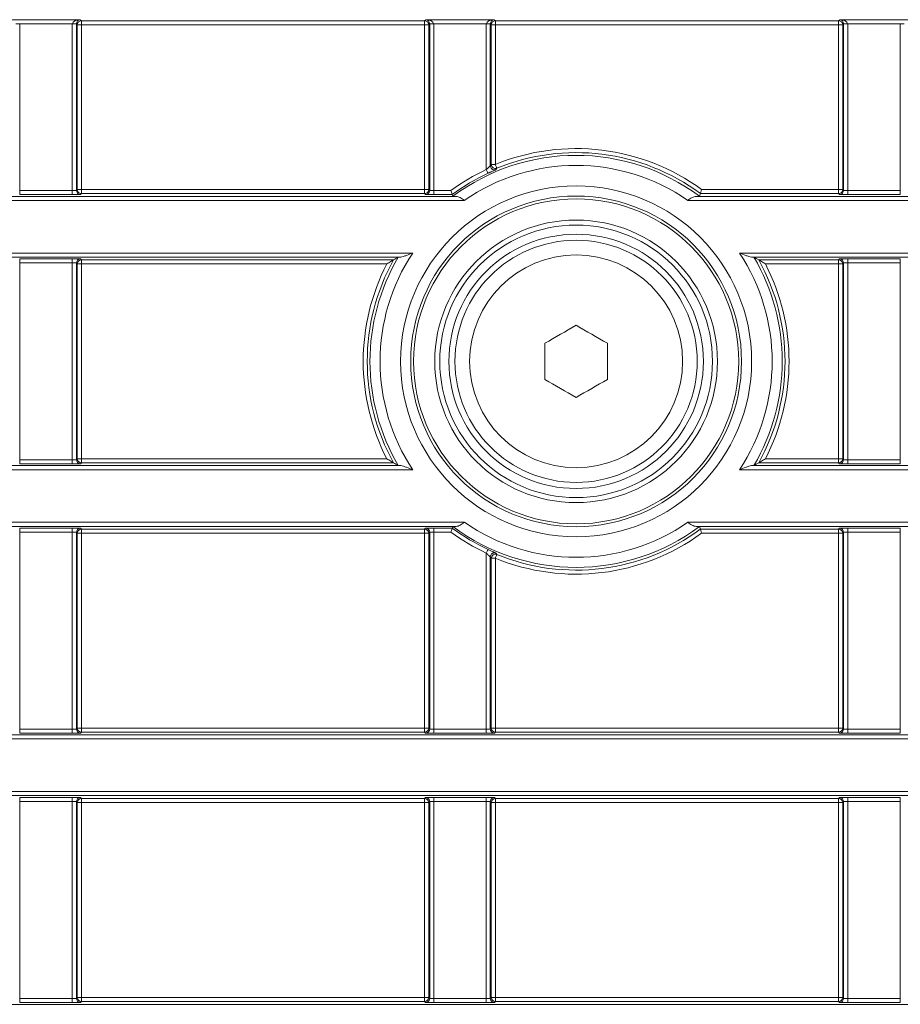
# Model space of a CAD drawing. Header units: millimetres. Extents: x 0 to 1118, y 0 to 864.
# Tile 105 of 146: x 273 to 284, y 486 to 498. Entities that reach past the tile are written whole.
import ezdxf

# ---------------------------------------------------------------- set-up
doc = ezdxf.new("R2010")
doc.units = ezdxf.units.MM

msp = doc.modelspace()

# ---------------------------------------------------------------- linework, layer by layer
at = {"color": 7, "linetype": 'Continuous', "lineweight": 15}
for p, q in [((273.195, 497.919), (274.044, 497.919)), ((274.044, 497.919), (274.057, 497.906)), ((274.057, 497.906), (278.307, 497.906)), ((274.057, 497.906), (274.057, 497.856)), ((278.307, 497.906), (278.32, 497.919)), ((278.307, 497.856), (278.307, 497.906)), ((278.32, 497.919), (279.169, 497.919)), ((279.169, 497.919), (279.182, 497.906)), ((279.182, 497.906), (283.432, 497.906)), ((279.182, 497.906), (279.182, 497.856)), ((283.432, 497.906), (283.445, 497.919)), ((283.432, 497.856), (283.432, 497.906)), ((283.445, 497.919), (284.294, 497.919)), ((273.294, 497.868), (273.244, 497.868)), ((273.945, 497.869), (273.294, 497.869)), ((273.294, 497.868), (273.294, 495.803)), ((273.945, 495.803), (273.945, 497.868)), ((273.995, 497.868), (273.945, 497.868)), ((274.007, 497.856), (273.995, 497.868)), ((273.995, 497.868), (273.995, 495.805)), ((274.007, 495.816), (274.007, 497.856)), ((274.007, 497.856), (274.057, 497.856)), ((274.057, 497.856), (274.057, 495.816)), ((278.307, 497.856), (274.057, 497.856)), ((278.357, 497.856), (278.307, 497.856)), ((278.307, 495.816), (278.307, 497.856)), ((278.369, 497.868), (278.357, 497.856)), ((278.357, 497.856), (278.357, 495.816)), ((278.419, 497.868), (278.369, 497.868)), ((278.369, 495.805), (278.369, 497.868)), ((279.07, 497.869), (278.419, 497.869)), ((278.419, 497.868), (278.419, 495.803)), ((279.07, 496.063), (279.07, 497.868)), ((279.12, 497.868), (279.07, 497.868)), ((279.132, 497.856), (279.12, 497.868)), ((279.12, 497.868), (279.12, 496.109)), ((279.132, 496.126), (279.132, 497.856)), ((279.132, 497.856), (279.182, 497.856)), ((279.182, 497.856), (279.182, 496.126)), ((283.432, 497.856), (279.182, 497.856)), ((283.482, 497.856), (283.432, 497.856)), ((283.432, 495.816), (283.432, 497.856)), ((283.494, 497.868), (283.482, 497.856)), ((283.482, 497.856), (283.482, 495.816)), ((283.544, 497.868), (283.494, 497.868)), ((283.494, 495.805), (283.494, 497.868)), ((284.195, 497.869), (283.544, 497.869)), ((283.544, 497.868), (283.544, 495.803)), ((284.195, 495.803), (284.195, 497.868)), ((284.245, 497.868), (284.195, 497.868)), ((279.132, 496.126), (279.182, 496.126)), ((273.294, 495.803), (273.294, 495.753)), ((273.294, 495.803), (273.945, 495.803)), ((273.945, 495.803), (273.945, 495.753)), ((273.995, 495.805), (274.007, 495.816)), ((274.007, 495.816), (274.057, 495.816)), ((274.057, 495.816), (274.057, 495.766)), ((274.057, 495.816), (278.307, 495.816)), ((278.307, 495.766), (278.307, 495.816)), ((278.307, 495.816), (278.357, 495.816)), ((278.357, 495.816), (278.369, 495.805)), ((278.419, 495.803), (278.632, 495.803)), ((278.419, 495.803), (278.419, 495.753)), ((281.736, 495.816), (283.432, 495.816)), ((283.432, 495.766), (283.432, 495.816)), ((283.432, 495.816), (283.482, 495.816)), ((283.482, 495.816), (283.494, 495.805)), ((283.544, 495.803), (284.195, 495.803)), ((283.544, 495.803), (283.544, 495.753)), ((284.195, 495.803), (284.195, 495.753)), ((168.442, 495.731), (278.697, 495.731)), ((278.798, 495.681), (168.442, 495.681)), ((273.945, 495.753), (273.294, 495.753)), ((274.057, 495.766), (274.045, 495.755)), ((278.307, 495.766), (274.057, 495.766)), ((278.319, 495.755), (278.307, 495.766)), ((278.648, 495.753), (278.419, 495.753)), ((278.655, 495.732), (278.648, 495.753)), ((292.096, 495.681), (281.566, 495.681)), ((281.667, 495.731), (292.096, 495.731)), ((281.72, 495.766), (281.709, 495.732)), ((283.432, 495.766), (281.72, 495.766)), ((283.444, 495.755), (283.432, 495.766)), ((284.195, 495.753), (283.544, 495.753)), ((168.739, 495.029), (278.16, 495.029)), ((278.011, 494.979), (168.739, 494.979)), ((273.294, 494.957), (273.945, 494.957)), ((273.294, 494.907), (273.294, 494.957)), ((273.945, 494.907), (273.945, 494.957)), ((274.045, 494.955), (274.057, 494.944)), ((282.204, 495.029), (292.096, 495.029)), ((292.096, 494.979), (282.353, 494.979)), ((283.432, 494.944), (283.444, 494.955)), ((283.544, 494.957), (284.195, 494.957)), ((283.544, 494.907), (283.544, 494.957)), ((284.195, 494.907), (284.195, 494.957)), ((273.945, 494.907), (273.294, 494.907)), ((273.294, 494.907), (273.294, 492.467)), ((273.945, 492.467), (273.945, 494.907)), ((273.995, 494.905), (273.995, 492.469)), ((274.007, 494.894), (273.995, 494.905)), ((274.007, 492.48), (274.007, 494.894)), ((274.057, 494.894), (274.007, 494.894)), ((274.057, 494.944), (277.922, 494.944)), ((274.057, 494.944), (274.057, 494.894)), ((277.838, 494.894), (274.057, 494.894)), ((274.057, 494.894), (274.057, 492.48)), ((282.442, 494.944), (283.432, 494.944)), ((283.432, 494.894), (282.526, 494.894)), ((283.432, 494.894), (283.432, 494.944)), ((283.432, 492.48), (283.432, 494.894)), ((283.482, 494.894), (283.432, 494.894)), ((283.494, 494.905), (283.482, 494.894)), ((283.482, 494.894), (283.482, 492.48)), ((283.494, 492.469), (283.494, 494.905)), ((284.195, 494.907), (283.544, 494.907)), ((283.544, 494.907), (283.544, 492.467)), ((284.195, 492.467), (284.195, 494.907)), ((279.794, 493.463), (279.794, 493.911)), ((280.569, 493.911), (280.569, 493.463)), ((168.705, 492.395), (278.011, 492.395)), ((273.294, 492.417), (273.294, 492.467)), ((273.294, 492.467), (273.945, 492.467)), ((273.945, 492.417), (273.294, 492.417)), ((273.945, 492.417), (273.945, 492.467)), ((273.995, 492.469), (274.007, 492.48)), ((274.007, 492.48), (274.057, 492.48)), ((274.057, 492.43), (274.045, 492.419)), ((274.057, 492.48), (274.057, 492.43)), ((274.057, 492.48), (277.838, 492.48)), ((277.922, 492.43), (274.057, 492.43)), ((282.353, 492.395), (288.902, 492.395)), ((283.432, 492.43), (282.442, 492.43)), ((282.526, 492.48), (283.432, 492.48)), ((283.432, 492.43), (283.432, 492.48)), ((283.432, 492.48), (283.482, 492.48)), ((283.444, 492.419), (283.432, 492.43)), ((283.482, 492.48), (283.494, 492.469)), ((283.544, 492.417), (283.544, 492.467)), ((283.544, 492.467), (284.195, 492.467)), ((284.195, 492.417), (283.544, 492.417)), ((284.195, 492.417), (284.195, 492.467)), ((278.16, 492.345), (168.705, 492.345)), ((288.902, 492.345), (282.204, 492.345)), ((168.705, 491.693), (278.798, 491.693)), ((281.566, 491.693), (288.29, 491.693)), ((278.697, 491.643), (168.705, 491.643)), ((273.294, 491.621), (273.945, 491.621)), ((273.294, 491.571), (273.294, 491.621)), ((273.945, 491.571), (273.294, 491.571)), ((273.294, 491.571), (273.294, 489.131)), ((273.945, 491.571), (273.945, 491.621)), ((273.945, 489.131), (273.945, 491.571)), ((273.995, 491.569), (273.995, 489.133)), ((274.007, 491.558), (273.995, 491.569)), ((274.007, 489.144), (274.007, 491.558)), ((274.057, 491.558), (274.007, 491.558)), ((274.045, 491.619), (274.057, 491.608)), ((274.057, 491.608), (278.307, 491.608)), ((274.057, 491.608), (274.057, 491.558)), ((274.057, 491.558), (274.057, 489.144)), ((278.307, 491.558), (274.057, 491.558)), ((278.307, 491.608), (278.319, 491.619)), ((278.307, 491.558), (278.307, 491.608)), ((278.357, 491.558), (278.307, 491.558)), ((278.307, 489.144), (278.307, 491.558)), ((278.369, 491.569), (278.357, 491.558)), ((278.357, 491.558), (278.357, 489.144)), ((278.369, 489.133), (278.369, 491.569)), ((278.419, 491.621), (278.648, 491.621)), ((278.419, 491.571), (278.419, 491.621)), ((278.632, 491.571), (278.419, 491.571)), ((278.419, 491.571), (278.419, 489.131)), ((278.655, 491.642), (278.648, 491.621)), ((288.29, 491.643), (281.667, 491.643)), ((281.72, 491.608), (281.709, 491.642)), ((281.72, 491.608), (283.432, 491.608)), ((283.432, 491.558), (281.736, 491.558)), ((283.432, 491.608), (283.444, 491.619)), ((283.432, 491.558), (283.432, 491.608)), ((283.482, 491.558), (283.432, 491.558)), ((283.432, 489.144), (283.432, 491.558)), ((283.494, 491.569), (283.482, 491.558)), ((283.482, 491.558), (283.482, 489.144)), ((283.494, 489.133), (283.494, 491.569)), ((283.544, 491.621), (284.195, 491.621)), ((283.544, 491.571), (283.544, 491.621)), ((284.195, 491.571), (283.544, 491.571)), ((283.544, 491.571), (283.544, 489.131)), ((284.195, 491.571), (284.195, 491.621)), ((284.195, 489.131), (284.195, 491.571)), ((279.07, 489.131), (279.07, 491.311)), ((279.12, 491.265), (279.12, 489.133)), ((279.132, 489.144), (279.132, 491.248)), ((279.182, 491.248), (279.132, 491.248)), ((279.182, 491.248), (279.182, 489.144)), ((273.294, 489.081), (273.294, 489.131)), ((273.294, 489.131), (273.945, 489.131)), ((273.945, 489.081), (273.945, 489.131)), ((273.995, 489.133), (274.007, 489.144)), ((274.007, 489.144), (274.057, 489.144)), ((274.057, 489.094), (274.045, 489.083)), ((274.057, 489.144), (274.057, 489.094)), ((274.057, 489.144), (278.307, 489.144)), ((278.307, 489.094), (274.057, 489.094)), ((278.307, 489.094), (278.307, 489.144)), ((278.307, 489.144), (278.357, 489.144)), ((278.319, 489.083), (278.307, 489.094)), ((278.357, 489.144), (278.369, 489.133)), ((278.419, 489.081), (278.419, 489.131)), ((278.419, 489.131), (279.07, 489.131)), ((279.07, 489.081), (279.07, 489.131)), ((279.12, 489.133), (279.132, 489.144)), ((279.132, 489.144), (279.182, 489.144)), ((279.182, 489.094), (279.17, 489.083)), ((279.182, 489.144), (279.182, 489.094)), ((279.182, 489.144), (283.432, 489.144)), ((283.432, 489.094), (279.182, 489.094)), ((283.432, 489.094), (283.432, 489.144)), ((283.432, 489.144), (283.482, 489.144)), ((283.444, 489.083), (283.432, 489.094)), ((283.482, 489.144), (283.494, 489.133)), ((283.544, 489.081), (283.544, 489.131)), ((283.544, 489.131), (284.195, 489.131)), ((284.195, 489.081), (284.195, 489.131)), ((161.236, 489.059), (288.292, 489.059)), ((288.292, 489.009), (161.236, 489.009)), ((273.945, 489.081), (273.294, 489.081)), ((279.07, 489.081), (278.419, 489.081)), ((284.195, 489.081), (283.544, 489.081)), ((161.236, 488.357), (288.906, 488.357)), ((288.906, 488.307), (161.236, 488.307)), ((273.294, 488.285), (273.945, 488.285)), ((273.294, 488.285), (273.294, 488.235)), ((273.945, 488.285), (273.945, 488.235)), ((274.045, 488.283), (274.057, 488.271)), ((274.057, 488.271), (278.307, 488.271)), ((274.057, 488.271), (274.057, 488.221)), ((278.307, 488.271), (278.319, 488.283)), ((278.307, 488.221), (278.307, 488.271)), ((278.419, 488.285), (279.07, 488.285)), ((278.419, 488.285), (278.419, 488.235)), ((279.07, 488.285), (279.07, 488.235)), ((279.17, 488.283), (279.182, 488.271)), ((279.182, 488.271), (283.432, 488.271)), ((279.182, 488.271), (279.182, 488.221)), ((283.432, 488.271), (283.444, 488.283)), ((283.432, 488.221), (283.432, 488.271)), ((283.544, 488.285), (284.195, 488.285)), ((283.544, 488.285), (283.544, 488.235)), ((284.195, 488.285), (284.195, 488.235)), ((273.945, 488.235), (273.294, 488.235)), ((273.294, 488.235), (273.294, 485.795)), ((273.945, 485.795), (273.945, 488.235)), ((273.995, 488.233), (273.995, 485.796)), ((274.007, 488.221), (273.995, 488.233)), ((274.007, 485.808), (274.007, 488.221)), ((274.057, 488.221), (274.007, 488.221)), ((278.307, 488.221), (274.057, 488.221)), ((274.057, 488.221), (274.057, 485.808)), ((278.357, 488.221), (278.307, 488.221)), ((278.307, 485.808), (278.307, 488.221)), ((278.369, 488.233), (278.357, 488.221)), ((278.357, 488.221), (278.357, 485.808)), ((278.369, 485.796), (278.369, 488.233)), ((279.07, 488.235), (278.419, 488.235)), ((278.419, 488.235), (278.419, 485.795)), ((279.07, 485.795), (279.07, 488.235)), ((279.12, 488.233), (279.12, 485.796)), ((279.132, 488.221), (279.12, 488.233)), ((279.132, 485.808), (279.132, 488.221)), ((279.182, 488.221), (279.132, 488.221)), ((283.432, 488.221), (279.182, 488.221)), ((279.182, 488.221), (279.182, 485.808)), ((283.482, 488.221), (283.432, 488.221)), ((283.432, 485.808), (283.432, 488.221)), ((283.494, 488.233), (283.482, 488.221)), ((283.482, 488.221), (283.482, 485.808)), ((283.494, 485.796), (283.494, 488.233)), ((284.195, 488.235), (283.544, 488.235)), ((283.544, 488.235), (283.544, 485.795)), ((284.195, 485.795), (284.195, 488.235)), ((273.995, 485.796), (274.007, 485.808)), ((274.007, 485.808), (274.057, 485.808)), ((274.057, 485.808), (274.057, 485.758)), ((274.057, 485.808), (278.307, 485.808)), ((278.307, 485.758), (278.307, 485.808)), ((278.307, 485.808), (278.357, 485.808)), ((278.357, 485.808), (278.369, 485.796)), ((279.12, 485.796), (279.132, 485.808)), ((279.132, 485.808), (279.182, 485.808)), ((279.182, 485.808), (279.182, 485.758)), ((279.182, 485.808), (283.432, 485.808)), ((283.432, 485.758), (283.432, 485.808)), ((283.432, 485.808), (283.482, 485.808)), ((283.482, 485.808), (283.494, 485.796)), ((161.236, 485.722), (292.096, 485.722)), ((273.294, 485.795), (273.294, 485.745)), ((273.294, 485.795), (273.945, 485.795)), ((273.945, 485.745), (273.294, 485.745)), ((273.945, 485.795), (273.945, 485.745)), ((274.057, 485.758), (274.045, 485.746)), ((278.307, 485.758), (274.057, 485.758)), ((278.319, 485.746), (278.307, 485.758)), ((278.419, 485.795), (279.07, 485.795)), ((278.419, 485.795), (278.419, 485.745)), ((279.07, 485.745), (278.419, 485.745)), ((279.07, 485.795), (279.07, 485.745)), ((279.182, 485.758), (279.17, 485.746)), ((283.432, 485.758), (279.182, 485.758)), ((283.444, 485.746), (283.432, 485.758)), ((283.544, 485.795), (283.544, 485.745)), ((283.544, 485.795), (284.195, 485.795)), ((284.195, 485.745), (283.544, 485.745)), ((284.195, 485.795), (284.195, 485.745))]:
    msp.add_line(p, q, dxfattribs=at)
at = {"color": 7, "linetype": 'Continuous', "lineweight": 15, "flags": 128}
for points in [[(273.995, 497.868), (273.994, 497.868), (273.991, 497.869), (273.987, 497.869), (273.98, 497.869), (273.973, 497.869), (273.964, 497.869), (273.955, 497.869), (273.945, 497.869)], [(278.419, 497.869), (278.409, 497.869), (278.4, 497.869), (278.391, 497.869), (278.384, 497.869), (278.377, 497.869), (278.373, 497.869), (278.37, 497.868), (278.369, 497.868)], [(279.12, 497.868), (279.119, 497.868), (279.116, 497.869), (279.112, 497.869), (279.105, 497.869), (279.098, 497.869), (279.089, 497.869), (279.08, 497.869), (279.07, 497.869)], [(283.544, 497.869), (283.534, 497.869), (283.525, 497.869), (283.516, 497.869), (283.509, 497.869), (283.502, 497.869), (283.498, 497.869), (283.495, 497.868), (283.494, 497.868)], [(279.07, 496.063), (279.074, 496.054), (279.078, 496.046), (279.082, 496.038), (279.085, 496.031), (279.088, 496.025), (279.09, 496.021), (279.091, 496.019), (279.092, 496.018)], [(279.12, 496.109), (279.126, 496.117), (279.132, 496.126)], [(279.182, 496.126), (279.185, 496.117), (279.189, 496.109), (279.192, 496.101), (279.195, 496.094), (279.197, 496.088), (279.199, 496.084), (279.2, 496.081), (279.201, 496.08)], [(279.794, 493.911), (279.843, 493.939), (279.891, 493.967), (279.94, 493.995), (279.988, 494.023), (280.037, 494.05), (280.085, 494.078), (280.134, 494.106), (280.182, 494.134)], [(280.182, 494.134), (280.23, 494.106), (280.279, 494.078), (280.327, 494.05), (280.376, 494.023), (280.424, 493.995), (280.473, 493.967), (280.521, 493.939), (280.569, 493.911)], [(280.182, 493.239), (280.134, 493.267), (280.085, 493.295), (280.037, 493.323), (279.988, 493.351), (279.94, 493.379), (279.891, 493.407), (279.843, 493.435), (279.794, 493.463)], [(280.569, 493.463), (280.521, 493.435), (280.473, 493.407), (280.424, 493.379), (280.376, 493.351), (280.327, 493.323), (280.279, 493.295), (280.23, 493.267), (280.182, 493.239)], [(279.092, 491.356), (279.091, 491.355), (279.09, 491.353), (279.088, 491.348), (279.085, 491.343), (279.082, 491.336), (279.078, 491.328), (279.074, 491.32), (279.07, 491.311)], [(279.201, 491.294), (279.2, 491.293), (279.199, 491.29), (279.197, 491.286), (279.195, 491.28), (279.192, 491.273), (279.189, 491.265), (279.185, 491.257), (279.182, 491.248)], [(279.132, 491.248), (279.126, 491.257), (279.12, 491.265)]]:
    msp.add_lwpolyline(points, dxfattribs=at)
at = {"color": 7, "linetype": 'Continuous', "lineweight": 15}
for radius in [2.173, 2.048, 2.013, 1.75, 1.688, 1.575, 1.5, 1.318]:
    msp.add_circle((280.182, 493.687), radius, dxfattribs=at)
for centre, radius, start, end in [((274.057, 497.856), 0.05, 90.0214, 179.9829), ((278.307, 497.856), 0.05, 0.0214, 89.9786), ((279.182, 497.856), 0.05, 90.0214, 179.9807), ((283.432, 497.856), 0.05, 0.0193, 89.9786), ((280.182, 493.687), 2.636, 53.8698, 112.2986), ((280.182, 493.687), 2.552, 53.2586, 126.7414), ((280.182, 493.687), 2.586, 53.5101, 112.2986), ((280.182, 493.687), 2.623, 115.0735, 126.2233), ((280.182, 493.687), 2.427, 55.2332, 124.7668), ((279.17, 496.109), 0.05, 180.029, 228.7033), ((279.182, 496.126), 0.05, 180.0342, 292.2649), ((284.651, 492.495), 6.524, 146.6651, 146.8425), ((280.182, 493.687), 2.573, 115.0735, 126.5858), ((274.045, 495.805), 0.05, 180.0223, 269.9777), ((274.057, 495.816), 0.05, 180.0171, 269.9808), ((278.307, 495.816), 0.05, 270.0193, 359.9786), ((278.319, 495.805), 0.05, 270.0241, 359.9759), ((283.432, 495.816), 0.05, 270.0192, 359.9808), ((283.444, 495.805), 0.05, 270.0232, 359.9768), ((274.045, 494.905), 0.05, 90.0214, 179.9786), ((280.182, 493.687), 2.552, 149.616, 210.3869), ((280.182, 493.687), 2.427, 146.4294, 213.5738), ((280.182, 493.687), 2.427, 326.4262, 33.5706), ((280.182, 493.687), 2.552, 329.6131, 30.384), ((283.444, 494.905), 0.05, 0.0223, 89.9777), ((274.057, 494.894), 0.05, 90.0192, 179.9829), ((280.182, 493.687), 2.636, 152.757, 207.2457), ((280.182, 493.687), 2.586, 150.9257, 209.0772), ((280.182, 493.687), 2.586, 330.9228, 29.0743), ((280.182, 493.687), 2.636, 332.7543, 27.243), ((283.432, 494.894), 0.05, 0.0192, 89.9808), ((274.045, 492.469), 0.05, 180.0223, 269.9777), ((274.057, 492.48), 0.05, 180.0171, 269.9808), ((283.432, 492.48), 0.05, 270.0192, 359.9808), ((283.444, 492.469), 0.05, 270.0232, 359.9768), ((280.182, 493.687), 2.427, 235.2378, 304.7622), ((274.045, 491.569), 0.05, 90.0214, 179.9786), ((274.057, 491.558), 0.05, 90.0192, 179.9829), ((278.307, 491.558), 0.05, 0.0214, 89.9807), ((278.319, 491.569), 0.05, 0.0232, 89.9768), ((280.182, 493.687), 2.623, 233.7808, 244.9265), ((280.182, 493.687), 2.573, 233.4183, 244.9265), ((280.182, 493.687), 2.552, 233.2628, 306.7372), ((280.182, 493.687), 2.636, 247.7014, 306.1261), ((280.182, 493.687), 2.586, 247.7014, 306.4857), ((283.432, 491.558), 0.05, 0.0192, 89.9808), ((283.444, 491.569), 0.05, 0.0223, 89.9777), ((279.17, 491.265), 0.05, 132.7798, 179.9688), ((279.182, 491.248), 0.05, 67.7351, 179.9658), ((284.632, 494.867), 6.501, 213.1601, 213.3381), ((274.045, 489.133), 0.05, 180.0223, 269.9777), ((274.057, 489.144), 0.05, 180.0171, 269.9808), ((278.307, 489.144), 0.05, 270.0193, 359.9786), ((278.319, 489.133), 0.05, 270.0241, 359.9759), ((279.17, 489.133), 0.05, 180.0223, 269.9777), ((279.182, 489.144), 0.05, 180.0192, 269.9808), ((283.432, 489.144), 0.05, 270.0192, 359.9808), ((283.444, 489.133), 0.05, 270.0232, 359.9768), ((274.045, 488.233), 0.05, 90.0214, 179.9786), ((274.057, 488.221), 0.05, 90.0192, 179.9829), ((278.307, 488.221), 0.05, 0.0214, 89.9807), ((278.319, 488.233), 0.05, 0.0232, 89.9768), ((279.17, 488.233), 0.05, 90.0214, 179.9786), ((279.182, 488.221), 0.05, 90.0192, 179.9808), ((283.432, 488.221), 0.05, 0.0192, 89.9808), ((283.444, 488.233), 0.05, 0.0223, 89.9777), ((274.057, 485.808), 0.05, 180.0171, 269.9808), ((278.307, 485.808), 0.05, 270.0193, 359.9786), ((279.182, 485.808), 0.05, 180.0192, 269.9808), ((283.432, 485.808), 0.05, 270.0192, 359.9808), ((274.045, 485.796), 0.05, 180.0223, 269.9777), ((278.319, 485.796), 0.05, 270.0241, 359.9759), ((279.17, 485.796), 0.05, 180.0223, 269.9777), ((283.444, 485.796), 0.05, 270.0232, 359.9768)]:
    msp.add_arc(centre, radius, start, end, dxfattribs=at)
at = {"color": 9, "linetype": 'Continuous', "lineweight": 15}
for centre, start, end in [((279.17, 496.109), 228.685, 292.6375), ((279.17, 491.265), 67.3577, 132.7939)]:
    msp.add_arc(centre, 0.05, start, end, dxfattribs=at)
at = {"color": 7, "linetype": 'Continuous', "lineweight": 15}
for centre, major_axis, ratio, start_param, end_param in [((274.044, 497.869), (0.0983, 0.0012), 0.508671, 1.564703, 3.118046), ((274.044, 497.869), (0.019, 0.0467), 0.951631, 0.403711, 1.957054), ((278.32, 497.869), (0.0983, -0.0012), 0.508671, 0.023547, 1.57689), ((278.32, 497.869), (-0.019, 0.0467), 0.951631, 4.326131, 5.879474), ((279.169, 497.869), (0.0983, 0.0012), 0.508671, 1.564703, 3.118046), ((279.169, 497.869), (0.019, 0.0467), 0.951631, 0.403711, 1.957054), ((283.445, 497.869), (-0.019, 0.0467), 0.951631, 4.326131, 5.879474), ((283.445, 497.869), (0.0983, -0.0012), 0.508671, 0.023547, 1.57689), ((274.045, 497.868), (0.0707, -0.0707), 0.999695, 3.90969, 3.926839), ((274.045, 497.868), (0.0354, -0.0354), 0.999087, 3.90969, 3.926839), ((278.319, 497.868), (0.0354, 0.0354), 0.999087, 5.497939, 5.515088), ((278.319, 497.868), (-0.0707, -0.0707), 0.999695, 2.356347, 2.373495), ((279.17, 497.868), (0.0707, -0.0707), 0.999695, 3.90969, 3.926839), ((279.17, 497.868), (-0.0354, 0.0354), 0.999087, 0.768097, 0.785246), ((283.444, 497.868), (0.0354, 0.0354), 0.999087, 5.497939, 5.515088), ((283.444, 497.868), (0.0707, 0.0707), 0.999695, 5.497939, 5.515088), ((273.945, 495.805), (0.05, 0), 0.03491, 4.712389, 6.265732), ((278.419, 495.805), (0.05, 0), 0.03491, 3.159046, 4.712389), ((283.544, 495.805), (0.05, 0), 0.03491, 3.159046, 4.712389), ((273.945, 495.755), (0.1, 0), 0.017455, 4.712389, 6.265732), ((278.419, 495.755), (0.1, 0), 0.017455, 3.159046, 4.712389), ((283.544, 495.755), (0.1, 0), 0.017455, 3.159046, 4.712389), ((273.945, 494.955), (0.1, 0), 0.017455, 0.017453, 1.570796), ((283.544, 494.955), (0.1, 0), 0.017455, 1.570796, 3.124139), ((273.945, 494.905), (0.05, 0), 0.03491, 0.017453, 1.570796), ((283.544, 494.905), (0.05, 0), 0.03491, 1.570796, 3.124139), ((273.945, 492.469), (0.05, 0), 0.03491, 4.712389, 6.265732), ((273.945, 492.419), (0.1, 0), 0.017455, 4.712389, 6.265732), ((283.544, 492.419), (0.1, 0), 0.017455, 3.159046, 4.712389), ((283.544, 492.469), (0.05, 0), 0.03491, 3.159046, 4.712389), ((273.945, 491.619), (0.1, 0), 0.017455, 0.017453, 1.570796), ((273.945, 491.569), (0.05, 0), 0.03491, 0.017453, 1.570796), ((278.419, 491.619), (0.1, 0), 0.017455, 1.570796, 3.124139), ((278.419, 491.569), (0.05, 0), 0.03491, 1.570796, 3.124139), ((283.544, 491.619), (0.1, 0), 0.017455, 1.570796, 3.124139), ((283.544, 491.569), (0.05, 0), 0.03491, 1.570796, 3.124139), ((273.945, 489.133), (0.05, 0), 0.03491, 4.712389, 6.265732), ((278.419, 489.133), (0.05, 0), 0.03491, 3.159046, 4.712389), ((279.07, 489.133), (0.05, 0), 0.03491, 4.712389, 6.265732), ((283.544, 489.133), (0.05, 0), 0.03491, 3.159046, 4.712389), ((273.945, 489.083), (0.1, 0), 0.017455, 4.712389, 6.265732), ((278.419, 489.083), (0.1, 0), 0.017455, 3.159046, 4.712389), ((279.07, 489.083), (0.1, 0), 0.017455, 4.712389, 6.265732), ((283.544, 489.083), (0.1, 0), 0.017455, 3.159046, 4.712389), ((273.945, 488.283), (0.1, 0), 0.017455, 0.017453, 1.570796), ((278.419, 488.283), (0.1, 0), 0.017455, 1.570796, 3.124139), ((279.07, 488.283), (0.1, 0), 0.017455, 0.017453, 1.570796), ((283.544, 488.283), (0.1, 0), 0.017455, 1.570796, 3.124139), ((273.945, 488.233), (0.05, 0), 0.03491, 0.017453, 1.570796), ((278.419, 488.233), (0.05, 0), 0.03491, 1.570796, 3.124139), ((279.07, 488.233), (0.05, 0), 0.03491, 0.017453, 1.570796), ((283.544, 488.233), (0.05, 0), 0.03491, 1.570796, 3.124139), ((273.945, 485.796), (0.05, 0), 0.03491, 4.712389, 6.265732), ((273.945, 485.746), (0.1, 0), 0.017455, 4.712389, 6.265732), ((278.419, 485.746), (0.1, 0), 0.017455, 3.159046, 4.712389), ((278.419, 485.796), (0.05, 0), 0.03491, 3.159046, 4.712389), ((279.07, 485.796), (0.05, 0), 0.03491, 4.712389, 6.265732), ((279.07, 485.746), (0.1, 0), 0.017455, 4.712389, 6.265732), ((283.544, 485.746), (0.1, 0), 0.017455, 3.159046, 4.712389), ((283.544, 485.796), (0.05, 0), 0.03491, 3.159046, 4.712389)]:
    msp.add_ellipse(centre, major_axis=major_axis, ratio=ratio, start_param=start_param, end_param=end_param, dxfattribs=at)
for points, knots in [([(279.12, 496.109), (279.12, 496.108), (279.112, 496.101), (279.093, 496.084), (279.082, 496.073), (279.07, 496.063)], [0, 0, 0, 0, 0.5, 0.5, 1, 1, 1, 1]), ([(279.092, 496.018), (279.101, 496.022), (279.114, 496.028), (279.126, 496.033), (279.13, 496.035)], [0, 0, 0, 0, 0.69156, 1, 1, 1, 1]), ([(278.648, 495.753), (278.648, 495.753), (278.646, 495.759), (278.64, 495.778), (278.636, 495.791), (278.632, 495.803)], [0, 0, 0, 0, 0.5, 0.5, 1, 1, 1, 1]), ([(281.72, 495.766), (281.72, 495.766), (281.722, 495.772), (281.728, 495.791), (281.732, 495.804), (281.736, 495.816)], [0, 0, 0, 0, 0.5, 0.5, 1, 1, 1, 1]), ([(278.697, 495.731), (278.685, 495.731), (278.675, 495.731), (278.66, 495.732), (278.655, 495.732), (278.655, 495.732)], [0, 0, 0, 0, 0.5, 0.5, 1, 1, 1, 1]), ([(278.697, 495.731), (278.714, 495.731), (278.73, 495.725), (278.764, 495.706), (278.781, 495.693), (278.798, 495.681)], [0, 0, 0, 0, 0.5, 0.5, 1, 1, 1, 1]), ([(281.667, 495.731), (281.65, 495.731), (281.634, 495.725), (281.6, 495.706), (281.583, 495.693), (281.566, 495.681)], [0, 0, 0, 0, 0.5, 0.5, 1, 1, 1, 1]), ([(281.709, 495.732), (281.709, 495.732), (281.704, 495.732), (281.689, 495.731), (281.679, 495.731), (281.667, 495.731)], [0, 0, 0, 0, 0.5, 0.5, 1, 1, 1, 1]), ([(278.011, 494.979), (278.02, 494.979), (278.032, 494.982), (278.056, 494.99), (278.069, 494.994), (278.107, 495.008), (278.133, 495.019), (278.16, 495.029)], [0, 0, 0, 0, 0.25, 0.25, 0.5, 0.5, 1, 1, 1, 1]), ([(282.353, 494.979), (282.343, 494.979), (282.332, 494.982), (282.308, 494.99), (282.295, 494.994), (282.257, 495.008), (282.231, 495.019), (282.204, 495.029)], [0, 0, 0, 0, 0.25, 0.25, 0.5, 0.5, 1, 1, 1, 1]), ([(277.922, 494.944), (277.921, 494.944), (277.916, 494.94), (277.903, 494.933), (277.895, 494.928), (277.872, 494.914), (277.855, 494.904), (277.838, 494.894)], [0, 0, 0, 0, 0.25, 0.25, 0.5, 0.5, 1, 1, 1, 1]), ([(282.442, 494.944), (282.443, 494.944), (282.448, 494.94), (282.461, 494.933), (282.469, 494.928), (282.492, 494.914), (282.509, 494.904), (282.526, 494.894)], [0, 0, 0, 0, 0.25, 0.25, 0.5, 0.5, 1, 1, 1, 1]), ([(277.922, 492.43), (277.921, 492.43), (277.916, 492.433), (277.903, 492.441), (277.895, 492.446), (277.872, 492.46), (277.855, 492.47), (277.838, 492.48)], [0, 0, 0, 0, 0.25, 0.25, 0.5, 0.5, 1, 1, 1, 1]), ([(278.011, 492.395), (278.021, 492.394), (278.032, 492.391), (278.056, 492.384), (278.069, 492.379), (278.108, 492.365), (278.133, 492.355), (278.16, 492.345)], [0, 0, 0, 0, 0.25, 0.25, 0.5, 0.5, 1, 1, 1, 1]), ([(282.353, 492.395), (282.343, 492.394), (282.332, 492.391), (282.307, 492.384), (282.295, 492.379), (282.256, 492.365), (282.231, 492.355), (282.204, 492.345)], [0, 0, 0, 0, 0.25, 0.25, 0.5, 0.5, 1, 1, 1, 1]), ([(282.442, 492.43), (282.443, 492.43), (282.448, 492.433), (282.461, 492.441), (282.469, 492.446), (282.492, 492.46), (282.509, 492.47), (282.526, 492.48)], [0, 0, 0, 0, 0.25, 0.25, 0.5, 0.5, 1, 1, 1, 1]), ([(278.697, 491.643), (278.714, 491.643), (278.73, 491.649), (278.764, 491.667), (278.781, 491.68), (278.798, 491.693)], [0, 0, 0, 0, 0.5, 0.5, 1, 1, 1, 1]), ([(281.667, 491.643), (281.65, 491.643), (281.634, 491.649), (281.6, 491.667), (281.583, 491.68), (281.566, 491.693)], [0, 0, 0, 0, 0.5, 0.5, 1, 1, 1, 1]), ([(278.648, 491.621), (278.648, 491.62), (278.646, 491.615), (278.64, 491.596), (278.636, 491.583), (278.632, 491.571)], [0, 0, 0, 0, 0.5, 0.5, 1, 1, 1, 1]), ([(278.655, 491.642), (278.656, 491.642), (278.66, 491.642), (278.675, 491.643), (278.685, 491.643), (278.697, 491.643)], [0, 0, 0, 0, 0.5, 0.5, 1, 1, 1, 1]), ([(281.667, 491.643), (281.678, 491.643), (281.689, 491.643), (281.704, 491.642), (281.708, 491.642), (281.709, 491.642)], [0, 0, 0, 0, 0.5, 0.5, 1, 1, 1, 1]), ([(281.72, 491.608), (281.72, 491.607), (281.722, 491.601), (281.728, 491.583), (281.732, 491.57), (281.736, 491.558)], [0, 0, 0, 0, 0.5, 0.5, 1, 1, 1, 1]), ([(279.07, 491.311), (279.082, 491.3), (279.093, 491.29), (279.112, 491.273), (279.12, 491.266), (279.12, 491.265)], [0, 0, 0, 0, 0.5, 0.5, 1, 1, 1, 1]), ([(279.179, 491.316), (279.179, 491.316), (279.176, 491.318), (279.158, 491.326), (279.127, 491.34), (279.103, 491.351), (279.092, 491.356)], [0, 0, 0, 0, 0.0025, 0.324059, 0.663056, 1, 1, 1, 1]), ([(279.137, 491.301), (279.137, 491.302), (279.141, 491.306), (279.149, 491.311), (279.16, 491.314), (279.17, 491.315), (279.176, 491.315), (279.179, 491.314), (279.179, 491.314)], [0, 0, 0, 0, 0.05803, 0.347364, 0.591197, 0.79461, 0.951486, 1, 1, 1, 1])]:
    msp.add_open_spline(points, degree=3, knots=knots, dxfattribs=at)
at = {"color": 9, "linetype": 'Continuous', "lineweight": 15}
for points, knots in [([(279.13, 496.035), (279.136, 496.038), (279.151, 496.045), (279.171, 496.054), (279.186, 496.061), (279.188, 496.062), (279.19, 496.063)], [0, 0, 0, 0, 0.1836441, 0.4606146, 0.7295833, 1, 1, 1, 1]), ([(279.19, 491.311), (279.189, 491.311), (279.189, 491.312), (279.183, 491.314), (279.179, 491.316)], [0, 0, 0, 0, 0.240025, 1, 1, 1, 1])]:
    msp.add_open_spline(points, degree=3, knots=knots, dxfattribs=at)
at = {"color": 7, "linetype": 'Continuous', "lineweight": 15}
for points in [[(277.98, 494.978), (277.961, 494.966), (277.941, 494.955), (277.922, 494.944)], [(277.98, 494.978), (277.981, 494.978), (277.993, 494.979), (278.011, 494.979)], [(282.353, 494.979), (282.371, 494.979), (282.383, 494.978), (282.384, 494.978)], [(282.442, 494.944), (282.423, 494.955), (282.403, 494.966), (282.384, 494.978)], [(277.98, 492.396), (277.961, 492.407), (277.941, 492.419), (277.922, 492.43)], [(278.011, 492.395), (277.993, 492.395), (277.981, 492.395), (277.98, 492.396)], [(282.384, 492.396), (282.383, 492.395), (282.371, 492.395), (282.353, 492.395)], [(282.442, 492.43), (282.423, 492.419), (282.403, 492.407), (282.384, 492.396)]]:
    msp.add_open_spline(points, degree=3, dxfattribs=at)

doc.saveas('drawing.dxf')
